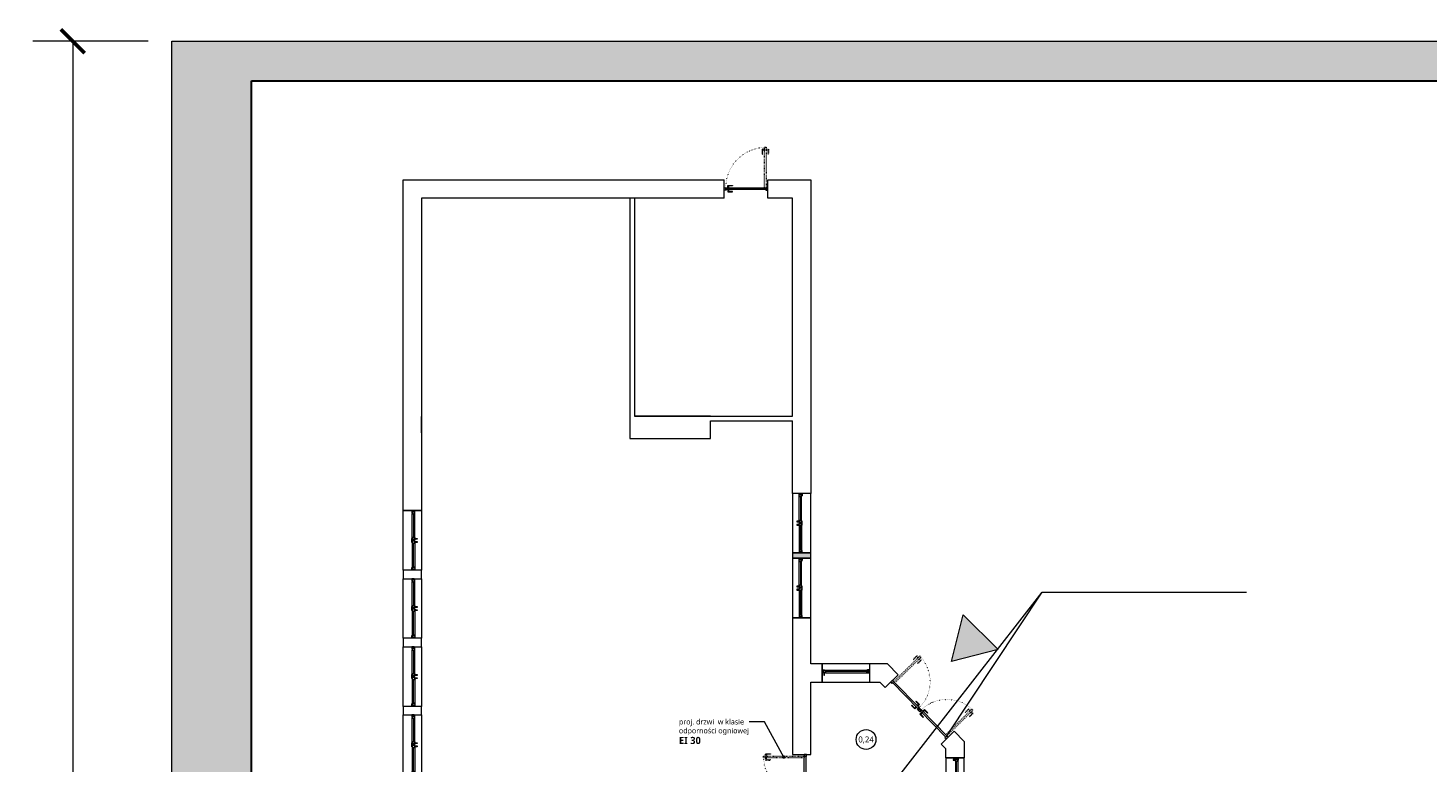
# Model space of a CAD drawing. Header units: millimetres. Extents: x 80301 to 146489, y -78581 to -28273.
# Tile 6 of 135: x 80301 to 83825, y -64151 to -62303. Entities that reach past the tile are written whole.
import ezdxf
from ezdxf import colors
from ezdxf.entities.mleader import LeaderData, LeaderLine
from ezdxf.enums import TextEntityAlignment as Align
from ezdxf.math import Vec2, Vec3

# ---------------------------------------------------------------- set-up
doc = ezdxf.new("R2010")
doc.units = ezdxf.units.MM
doc.linetypes.add('ACAD_ISO03W100', pattern=[30, 12, -18])
doc.linetypes.add('ACAD_ISO07W100', pattern=[3, 0, -3])
doc.layers.get('0').update_dxf_attribs({"lineweight": 0})
for name, color, linetype, lineweight in [('A-opisram.ART', 250, 'Continuous', 0), ('opis..KF', 250, 'Continuous', 15), ('stolarka_arch', 250, 'Continuous', 5), ('wypełnienie istn..KF', 250, 'Continuous', 0), ('ściany ist..KF', 61, 'Continuous', 5)]:
    doc.layers.add(name, color=color, linetype=linetype, lineweight=lineweight)
doc.layers.add('A-pomocram.ART', color=254, linetype='Continuous', lineweight=0, plot=False)
doc.layers.add('A-wymram.ART', color=10, linetype='Continuous', lineweight=5, plot=False)
doc.layers.add('A-przekrycieram.ART', color=7, linetype='Continuous', lineweight=0, true_color=0xffffff)
doc.styles.add('ARCH', font='segoeuil.ttf')
doc.dimstyles.new('RAMKA', dxfattribs={"dimscale": 20, "dimtxt": 4, "dimasz": 3, "dimexe": 5, "dimexo": 3, "dimgap": 1, "dimtad": 1, "dimdec": 1, "dimlfac": 0.01, "dimtxsty": 'ARCH', "dimblk": 'ARCHTICK', "dimcen": 0, "dimclrd": 256, "dimclre": 256, "dimclrt": 256, "dimadec": 0, "dimazin": 0, "dimtfac": 1, "dimtdec": 1, "dimtofl": 0, "dimtmove": 1, "dimatfit": 3, "dimfxl": 10, "dimfxlon": 1, "dimlwd": 0, "dimlwe": 0, "dimarcsym": 0})

# ---------------------------------------------------------------- blocks, each defined once
blk = doc.blocks.new('*U984')
at = {"layer": 'stolarka_arch', "lineweight": 0}
blk.add_lwpolyline([(0, 0), (150, 0), (150, -46), (0, -46)], close=True, dxfattribs=at)
at = {"layer": 'stolarka_arch'}
for points in [[(0, -22), (6, -22), (6, -23), (3, -23), (3, -28), (0, -28)], [(3, -23), (8, -23), (8, -29), (2, -29), (2, -28), (3, -28)], [(8, -26), (68, -26), (68, -23), (8, -23)], [(8, -26), (68, -26), (68, -29), (8, -29)], [(73, -23), (68, -23), (68, -29), (74, -29), (74, -28), (73, -28)], [(73, -30), (69, -30), (69, -29), (73, -29)], [(70, -22), (80, -22), (80, -23), (77, -23), (77, -28), (73, -28), (73, -23), (70, -23)], [(72, -35), (70, -35), (70, -30), (72, -30)], [(77, -23), (82, -23), (82, -29), (76, -29), (76, -28), (77, -28)], [(81, -30), (77, -30), (77, -29), (81, -29)], [(80, -35), (78, -35), (78, -30), (80, -30)], [(142, -26), (82, -26), (82, -23), (142, -23)], [(142, -26), (82, -26), (82, -29), (142, -29)], [(147, -23), (142, -23), (142, -29), (148, -29), (148, -28), (147, -28)], [(150, -22), (144, -22), (144, -23), (147, -23), (147, -28), (150, -28)]]:
    blk.add_lwpolyline(points, close=True, dxfattribs=at)
blk = doc.blocks.new('*U985')
at = {"layer": 'stolarka_arch', "lineweight": 0}
blk.add_lwpolyline([(0, 0), (150, 0), (150, -46), (0, -46)], close=True, dxfattribs=at)
at = {"layer": 'stolarka_arch'}
for points in [[(0, -22), (6, -22), (6, -23), (3, -23), (3, -28), (0, -28)], [(3, -23), (8, -23), (8, -29), (2, -29), (2, -28), (3, -28)], [(8, -26), (68, -26), (68, -23), (8, -23)], [(8, -26), (68, -26), (68, -29), (8, -29)], [(73, -23), (68, -23), (68, -29), (74, -29), (74, -28), (73, -28)], [(73, -30), (69, -30), (69, -29), (73, -29)], [(70, -22), (80, -22), (80, -23), (77, -23), (77, -28), (73, -28), (73, -23), (70, -23)], [(72, -35), (70, -35), (70, -30), (72, -30)], [(77, -23), (82, -23), (82, -29), (76, -29), (76, -28), (77, -28)], [(81, -30), (77, -30), (77, -29), (81, -29)], [(80, -35), (78, -35), (78, -30), (80, -30)], [(142, -26), (82, -26), (82, -23), (142, -23)], [(142, -26), (82, -26), (82, -29), (142, -29)], [(147, -23), (142, -23), (142, -29), (148, -29), (148, -28), (147, -28)], [(150, -22), (144, -22), (144, -23), (147, -23), (147, -28), (150, -28)]]:
    blk.add_lwpolyline(points, close=True, dxfattribs=at)
blk = doc.blocks.new('*U977')
at = {"layer": 'stolarka_arch', "lineweight": 0}
blk.add_lwpolyline([(0, 0), (150, 0), (150, -46), (0, -46)], close=True, dxfattribs=at)
at = {"layer": 'stolarka_arch'}
for points in [[(0, -22), (6, -22), (6, -23), (3, -23), (3, -28), (0, -28)], [(3, -23), (8, -23), (8, -29), (2, -29), (2, -28), (3, -28)], [(8, -26), (68, -26), (68, -23), (8, -23)], [(8, -26), (68, -26), (68, -29), (8, -29)], [(73, -23), (68, -23), (68, -29), (74, -29), (74, -28), (73, -28)], [(73, -30), (69, -30), (69, -29), (73, -29)], [(70, -22), (80, -22), (80, -23), (77, -23), (77, -28), (73, -28), (73, -23), (70, -23)], [(72, -35), (70, -35), (70, -30), (72, -30)], [(77, -23), (82, -23), (82, -29), (76, -29), (76, -28), (77, -28)], [(81, -30), (77, -30), (77, -29), (81, -29)], [(80, -35), (78, -35), (78, -30), (80, -30)], [(142, -26), (82, -26), (82, -23), (142, -23)], [(142, -26), (82, -26), (82, -29), (142, -29)], [(147, -23), (142, -23), (142, -29), (148, -29), (148, -28), (147, -28)], [(150, -22), (144, -22), (144, -23), (147, -23), (147, -28), (150, -28)]]:
    blk.add_lwpolyline(points, close=True, dxfattribs=at)
blk = doc.blocks.new('*U978')
at = {"layer": 'stolarka_arch', "lineweight": 0}
blk.add_lwpolyline([(0, 0), (150, 0), (150, -46), (0, -46)], close=True, dxfattribs=at)
at = {"layer": 'stolarka_arch'}
for points in [[(0, -22), (6, -22), (6, -23), (3, -23), (3, -28), (0, -28)], [(3, -23), (8, -23), (8, -29), (2, -29), (2, -28), (3, -28)], [(8, -26), (68, -26), (68, -23), (8, -23)], [(8, -26), (68, -26), (68, -29), (8, -29)], [(73, -23), (68, -23), (68, -29), (74, -29), (74, -28), (73, -28)], [(73, -30), (69, -30), (69, -29), (73, -29)], [(70, -22), (80, -22), (80, -23), (77, -23), (77, -28), (73, -28), (73, -23), (70, -23)], [(72, -35), (70, -35), (70, -30), (72, -30)], [(77, -23), (82, -23), (82, -29), (76, -29), (76, -28), (77, -28)], [(81, -30), (77, -30), (77, -29), (81, -29)], [(80, -35), (78, -35), (78, -30), (80, -30)], [(142, -26), (82, -26), (82, -23), (142, -23)], [(142, -26), (82, -26), (82, -29), (142, -29)], [(147, -23), (142, -23), (142, -29), (148, -29), (148, -28), (147, -28)], [(150, -22), (144, -22), (144, -23), (147, -23), (147, -28), (150, -28)]]:
    blk.add_lwpolyline(points, close=True, dxfattribs=at)
blk = doc.blocks.new('*U1051')
at = {"layer": 'stolarka_arch', "lineweight": 0}
blk.add_lwpolyline([(0, 0), (150, 0), (150, -46), (0, -46)], close=True, dxfattribs=at)
at = {"layer": 'stolarka_arch'}
for points in [[(0, -22), (6, -22), (6, -23), (3, -23), (3, -28), (0, -28)], [(3, -23), (8, -23), (8, -29), (2, -29), (2, -28), (3, -28)], [(8, -26), (68, -26), (68, -23), (8, -23)], [(8, -26), (68, -26), (68, -29), (8, -29)], [(73, -23), (68, -23), (68, -29), (74, -29), (74, -28), (73, -28)], [(73, -30), (69, -30), (69, -29), (73, -29)], [(70, -22), (80, -22), (80, -23), (77, -23), (77, -28), (73, -28), (73, -23), (70, -23)], [(72, -35), (70, -35), (70, -30), (72, -30)], [(77, -23), (82, -23), (82, -29), (76, -29), (76, -28), (77, -28)], [(81, -30), (77, -30), (77, -29), (81, -29)], [(80, -35), (78, -35), (78, -30), (80, -30)], [(142, -26), (82, -26), (82, -23), (142, -23)], [(142, -26), (82, -26), (82, -29), (142, -29)], [(147, -23), (142, -23), (142, -29), (148, -29), (148, -28), (147, -28)], [(150, -22), (144, -22), (144, -23), (147, -23), (147, -28), (150, -28)]]:
    blk.add_lwpolyline(points, close=True, dxfattribs=at)
blk = doc.blocks.new('*U1046')
at = {"layer": 'stolarka_arch', "lineweight": 0}
blk.add_lwpolyline([(0, 0), (150, 0), (150, -46), (0, -46)], close=True, dxfattribs=at)
at = {"layer": 'stolarka_arch'}
for points in [[(0, -22), (6, -22), (6, -23), (3, -23), (3, -28), (0, -28)], [(3, -23), (8, -23), (8, -29), (2, -29), (2, -28), (3, -28)], [(8, -26), (68, -26), (68, -23), (8, -23)], [(8, -26), (68, -26), (68, -29), (8, -29)], [(73, -23), (68, -23), (68, -29), (74, -29), (74, -28), (73, -28)], [(73, -30), (69, -30), (69, -29), (73, -29)], [(70, -22), (80, -22), (80, -23), (77, -23), (77, -28), (73, -28), (73, -23), (70, -23)], [(72, -35), (70, -35), (70, -30), (72, -30)], [(77, -23), (82, -23), (82, -29), (76, -29), (76, -28), (77, -28)], [(81, -30), (77, -30), (77, -29), (81, -29)], [(80, -35), (78, -35), (78, -30), (80, -30)], [(142, -26), (82, -26), (82, -23), (142, -23)], [(142, -26), (82, -26), (82, -29), (142, -29)], [(147, -23), (142, -23), (142, -29), (148, -29), (148, -28), (147, -28)], [(150, -22), (144, -22), (144, -23), (147, -23), (147, -28), (150, -28)]]:
    blk.add_lwpolyline(points, close=True, dxfattribs=at)
blk = doc.blocks.new('*U612')
at = {"layer": 'stolarka_arch', "linetype": 'ACAD_ISO03W100', "lineweight": 0, "ltscale": 0.1}
for points in [[(3.5, 87), (-1.5, 87), (-1.5, 75), (-0.5, 75), (-0.5, 85), (3.5, 85)], [(3.5, 88), (3.5, 84), (4.5, 84), (4.5, 88)], [(4.5, 92), (4.5, 0), (8.5, 0), (8.5, 92)], [(9.5, 88), (9.5, 84), (8.5, 84), (8.5, 88)], [(9.5, 87), (14.5, 87), (14.5, 75), (13.5, 75), (13.5, 85), (9.5, 85)]]:
    blk.add_lwpolyline(points, close=True, dxfattribs=at)
at = {"layer": 'stolarka_arch'}
for points in [[(5, -4), (5, -6), (0, -6), (0, 0), (4, 0), (4, -4), (5, -4)], [(96, 0), (4, 0), (4, -4), (96, -4)], [(91, 1), (91, 6), (79, 6), (79, 5), (89, 5), (89, 1)], [(92, 1), (88, 1), (88, 0), (92, 0)], [(95, -4), (95, -6), (100, -6), (100, 0), (96, 0), (96, -4), (95, -4)], [(91, -5), (91, -10), (79, -10), (79, -9), (89, -9), (89, -5)], [(92, -5), (88, -5), (88, -4), (92, -4)]]:
    blk.add_lwpolyline(points, close=True, dxfattribs=at)
blk.add_circle((4, 0.5), 0.5, dxfattribs=at)
at = {"layer": 'stolarka_arch', "linetype": 'ACAD_ISO07W100', "lineweight": 0, "ltscale": 0.5}
blk.add_arc((4, 0), 92, 0, 89.6506, dxfattribs=at)
blk = doc.blocks.new('*U648')
at = {"layer": 'stolarka_arch', "linetype": 'ACAD_ISO03W100', "lineweight": 0, "ltscale": 0.1}
for points in [[(3.5, 97), (-1.5, 97), (-1.5, 85), (-0.5, 85), (-0.5, 95), (3.5, 95)], [(3.5, 98), (3.5, 94), (4.5, 94), (4.5, 98)], [(4.5, 102), (4.5, 0), (8.5, 0), (8.5, 102)], [(9.5, 98), (9.5, 94), (8.5, 94), (8.5, 98)], [(9.5, 97), (14.5, 97), (14.5, 85), (13.5, 85), (13.5, 95), (9.5, 95)]]:
    blk.add_lwpolyline(points, close=True, dxfattribs=at)
at = {"layer": 'stolarka_arch'}
for points in [[(5, -4), (5, -6), (0, -6), (0, 0), (4, 0), (4, -4), (5, -4)], [(106, 0), (4, 0), (4, -4), (106, -4)], [(101, 1), (101, 6), (89, 6), (89, 5), (99, 5), (99, 1)], [(102, 1), (98, 1), (98, 0), (102, 0)], [(105, -4), (105, -6), (110, -6), (110, 0), (106, 0), (106, -4), (105, -4)], [(101, -5), (101, -10), (89, -10), (89, -9), (99, -9), (99, -5)], [(102, -5), (98, -5), (98, -4), (102, -4)]]:
    blk.add_lwpolyline(points, close=True, dxfattribs=at)
blk.add_circle((4, 0.5), 0.5, dxfattribs=at)
at = {"layer": 'stolarka_arch', "linetype": 'ACAD_ISO07W100', "lineweight": 0, "ltscale": 0.5}
blk.add_arc((4, 0), 102, 0, 89.6506, dxfattribs=at)
blk = doc.blocks.new('nr pom')
at = {"layer": 'opis..KF', "lineweight": 20}
blk.add_circle((0, 0), 25, dxfattribs=at)
at = {"layer": 'opis..KF', "style": 'ARCH'}
blk.add_attdef('00', text='', height=15, dxfattribs=at).set_placement((0, 0), align=Align.MIDDLE_CENTER)
blk = doc.blocks.new('*U1229')
at = {"layer": 'stolarka_arch', "lineweight": 0}
blk.add_lwpolyline([(0, 0), (120, 0), (120, -46), (0, -46)], close=True, dxfattribs=at)
at = {"layer": 'stolarka_arch'}
for points in [[(0, -15), (6, -15), (6, -16), (3, -16), (3, -21), (0, -21)], [(3, -16), (8, -16), (8, -22), (2, -22), (2, -21), (3, -21)], [(8, -19), (112, -19), (112, -16), (8, -16)], [(8, -19), (112, -19), (112, -22), (8, -22)], [(117, -16), (112, -16), (112, -22), (118, -22), (118, -21), (117, -21)], [(117, -23), (113, -23), (113, -22), (117, -22)], [(120, -15), (114, -15), (114, -16), (117, -16), (117, -21), (120, -21)], [(116, -28), (114, -28), (114, -23), (116, -23)]]:
    blk.add_lwpolyline(points, close=True, dxfattribs=at)
blk = doc.blocks.new('_Dot')
at = {"color": 0, "linetype": 'ByBlock', "lineweight": -2}
blk.add_line((-0.5, 0), (-1, 0), dxfattribs=at)
at = {"color": 0, "linetype": 'ByBlock', "const_width": 0.5}
blk.add_lwpolyline([(-0.25, 0, 1), (0.25, 0, 1)], format="xyb", close=True, dxfattribs=at)
blk = doc.blocks.new('_ArchTick')
at = {"color": 0, "linetype": 'ByBlock', "const_width": 0.15}
blk.add_lwpolyline([(-0.5, -0.5), (0.5, 0.5)], dxfattribs=at)
blk = doc.blocks.new('*D1238')
at = {"layer": 'A-wymram.ART', "linetype": 'Continuous', "lineweight": 0, "transparency": 16777216}
for p, q in [((-60, 4200), (-350, 4200)), ((-250, 4200), (-250, 0)), ((-60, 0), (-350, 0))]:
    blk.add_line(p, q, dxfattribs=at)
at = {"layer": 'Defpoints', "color": 0, "transparency": 16777216}
for p in [(0, 4200), (0, 0), (-250, 0)]:
    blk.add_point(p, dxfattribs=at)
at = {"layer": 'A-wymram.ART', "lineweight": 0, "transparency": 16777216, "xscale": 60, "yscale": 60, "zscale": 60}
for p, rotation in [((-250, 4200), 90), ((-250, 0), 270)]:
    blk.add_blockref('_ArchTick', p, dxfattribs=dict(at, rotation=rotation))
at = {"layer": 'A-wymram.ART', "transparency": 16777216, "insert": (-310.7, 2100), "char_height": 80, "attachment_point": 5, "rotation": 90, "style": 'ARCH'}
blk.add_mtext('42', dxfattribs=at)
blk = doc.blocks.new('*U1234')
at = {"layer": 'A-przekrycieram.ART'}
h = blk.add_hatch(color=256, dxfattribs=at)
h.dxf.hatch_style = 1
h.paths.add_polyline_path([(0, 4200), (8500, 4200), (8500, 0), (0, 0)])
h.paths.add_polyline_path([(200, 4100), (8400, 4100), (8400, 100), (200, 100)], flags=16)
at = {"layer": 'A-opisram.ART', "lineweight": 30}
blk.add_lwpolyline([(200, 4100), (8400, 4100), (8400, 100), (200, 100)], close=True, dxfattribs=at)
at = {"layer": 'A-pomocram.ART'}
blk.add_lwpolyline([(0, 4200), (8500, 4200), (8500, 0), (0, 0)], close=True, dxfattribs=at)
at = {"layer": 'A-wymram.ART'}
dim = blk.add_linear_dim(base=(-250, 0), p1=(0, 4200), p2=(0, 0), angle=90, dimstyle='RAMKA', dxfattribs=at)
dim.commit()
dim.dimension.update_dxf_attribs({"geometry": '*D1238', "text_midpoint": (-310.67, 2100)})

msp = doc.modelspace()

# ---------------------------------------------------------------- hatches: boundary and pattern name
at = {"linetype": 'ByBlock', "true_color": 0x636466}
h = msp.add_hatch(color=251, dxfattribs=at)
h.dxf.hatch_style = 1
h.paths.add_polyline_path([(82626.04, -63898.1), (82743.26, -63867.43), (82655.55, -63780.58)])
at = {"layer": 'wypełnienie istn..KF', "true_color": 0xc8c8c8}
h = msp.add_hatch(color=9, dxfattribs=at)
h.dxf.hatch_style = 1
h.paths.add_polyline_path([(82225.73, -63637.78), (82271.73, -63637.78), (82271.73, -63624.48), (82225.73, -63624.48)])

# ---------------------------------------------------------------- linework, layer by layer
msp.add_lwpolyline([(81291.73, -63321.99), (81291.73, -63321.99), (81291.73, -63280.99), (81291.73, -63280.99)], close=True)
at = {"linetype": 'ByBlock'}
msp.add_lwpolyline([(82743.26, -63867.43), (82626.04, -63898.1), (82655.55, -63780.58), (82743.26, -63867.43)], dxfattribs=at)
at = {"layer": 'opis..KF', "lineweight": 9}
for p, q in [((82409.65, -64293.99), (82854.06, -63722.92)), ((82614.41, -64084.48), (82854.06, -63722.92)), ((82854.06, -63722.92), (83368.43, -63722.92))]:
    msp.add_line(p, q, dxfattribs=at)
at = {"layer": 'ściany ist..KF', "linetype": 'ByBlock'}
for p, q in [((82053.96, -62730.99), (82053.96, -62684.99)), ((82163.96, -62730.99), (82163.96, -62684.99)), ((81816.27, -62730.99), (81816.27, -63279.97)), ((81828.27, -62730.99), (81828.27, -63279.97)), ((82225.73, -63279.97), (82225.73, -62730.99)), ((81828.27, -63279.97), (82225.73, -63279.97)), ((82300.41, -63949.9), (82300.41, -63903.9)), ((82420.41, -63949.9), (82420.41, -63903.9)), ((82611.78, -64140.44), (82657.78, -64140.44))]:
    msp.add_line(p, q, dxfattribs=at)
for points in [[(81291.73, -63517.89), (81245.73, -63517.89), (81245.73, -62684.99), (82053.96, -62684.99)], [(82163.96, -62684.99), (82271.73, -62684.99), (82271.73, -63474.48), (82225.73, -63474.48), (82225.73, -63321.99), (82225.73, -63321.99), (82225.73, -63291.99), (82225.73, -63291.99), (82225.73, -63291.97)], [(82053.96, -62730.99), (81291.73, -62730.99), (81291.73, -63280.99), (81291.73, -63280.99), (81291.73, -63321.99), (81291.73, -63321.99), (81291.73, -63517.89)], [(82225.73, -63279.97), (82225.73, -62730.99), (82163.96, -62730.99)], [(81816.27, -63279.97), (81816.27, -63335.97), (82019.27, -63335.97), (82019.27, -63291.97)], [(82019.27, -63279.97), (81828.27, -63279.97)], [(82019.27, -63291.97), (82225.73, -63291.97)], [(82300.41, -63903.9), (82271.73, -63903.9), (82271.73, -63787.78), (82225.73, -63787.78), (82225.73, -64131.91)], [(82420.41, -63949.9), (82445.56, -63949.9), (82458.91, -63963.39), (82491.61, -63931.04), (82464.75, -63903.9), (82420.41, -63903.9)], [(82225.73, -64131.91), (82271.73, -64131.91), (82271.73, -63949.9), (82300.41, -63949.9)], [(82611.78, -64140.44), (82611.78, -64117.9), (82599.57, -64105.56), (82632.27, -64073.21), (82657.78, -64098.99), (82657.78, -64140.44)]]:
    msp.add_lwpolyline(points, dxfattribs=at)
for points in [[(82225.73, -63637.78), (82271.73, -63637.78), (82271.73, -63624.48), (82225.73, -63624.48)], [(81245.73, -63689.37), (81291.73, -63689.37), (81291.73, -63667.89), (81245.73, -63667.89)], [(81245.73, -63860.85), (81291.73, -63860.85), (81291.73, -63839.37), (81245.73, -63839.37)], [(81245.73, -64032.33), (81291.73, -64032.33), (81291.73, -64010.85), (81245.73, -64010.85)]]:
    msp.add_lwpolyline(points, close=True, dxfattribs=at)

# ---------------------------------------------------------------- block references
msp.add_blockref('*U1234', (80663.85, -66535.84))
at = {"layer": 'opis..KF', "color": 30}
msp.add_blockref('nr pom', (82410.87, -64094.11), dxfattribs=at).add_auto_attribs({'00': '0,24'})
at = {"layer": 'stolarka_arch', "color": 5, "xscale": -1}
msp.add_blockref('*U648', (82163.96, -62704.99), dxfattribs=at)
for name, p, rotation in [('*U1051', (82271.73, -63624.48), 269.9999891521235), ('*U1046', (82271.73, -63787.78), 269.9999891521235), ('*U612', (82617.2, -64088.05), 314.3648250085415), ('*U648', (82255.12, -64131.91), 90)]:
    msp.add_blockref(name, p, dxfattribs=dict(at, rotation=rotation))
at = {"layer": 'stolarka_arch', "color": 5}
for name, p, rotation in [('*U984', (81245.73, -63667.89), 90.00001084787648), ('*U985', (81245.73, -63839.37), 90.00001084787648), ('*U977', (81245.73, -64010.85), 90.00001084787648), ('*U612', (82477.4, -63945.12), 314.3648250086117), ('*U978', (81245.73, -64182.33), 90.00001084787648)]:
    msp.add_blockref(name, p, dxfattribs=dict(at, rotation=rotation))
at = {"layer": 'stolarka_arch', "xscale": -1}
msp.add_blockref('*U1229', (82420.41, -63903.9), dxfattribs=at)
at = {"layer": 'stolarka_arch', "xscale": -1, "rotation": 270}
msp.add_blockref('*U1229', (82657.78, -64260.44), dxfattribs=at)

# ---------------------------------------------------------------- leaders
at = {"layer": 'opis..KF', "lineweight": 9}
ml = msp.add_multileader_mtext('Standard', dxfattribs=at)
ml.set_content('proj. drzwi  w klasie odporności ogniowej {\\fSegoe UI Light|b1|i0|c238|p34;\\H1.34164x;EI 30}', color=256, style='ARCH')
ml.set_leader_properties(color=256, linetype='ByLayer', lineweight=-1)
ml.set_arrow_properties(name='DOT')
ml.build(insert=Vec2(0, 0))
ml.multileader.update_dxf_attribs({"dogleg_length": 31.74, "arrow_head_size": 8.39})
ctx = ml.context
ctx.base_point, ctx.char_height, ctx.arrow_head_size, ctx.landing_gap_size, ctx.plane_origin = Vec3(81929.77, -64049.69), 13.4164, 8.39, 10.06, Vec3(80930.27, -64171.77)
notes = []
notes.append((ctx, [(0, (1, 1, 0), (82155.53, -64049.69), (-1, 0), 39.32, [(0, [(82204.12, -64138.41)], 0, [])])]))
ctx.mtext.insert, ctx.mtext.width, ctx.mtext.flow_direction = Vec3(81939.83, -64042.82), 177.6182, 5
for ctx, leaders in notes:
    for number, flags, end, landing, length, lines in leaders:
        leader = LeaderData()
        leader.index, (leader.has_last_leader_line, leader.has_dogleg_vector, leader.attachment_direction) = number, flags
        leader.last_leader_point, leader.dogleg_vector, leader.dogleg_length = Vec3(end), Vec3(landing), length
        for number, points, colour, breaks in lines:
            line = LeaderLine()
            line.index, line.vertices, line.color, line.breaks = number, Vec3.list(points), colors.encode_raw_color(colour), breaks
            leader.lines.append(line)
        ctx.leaders.append(leader)

doc.saveas('drawing.dxf')
